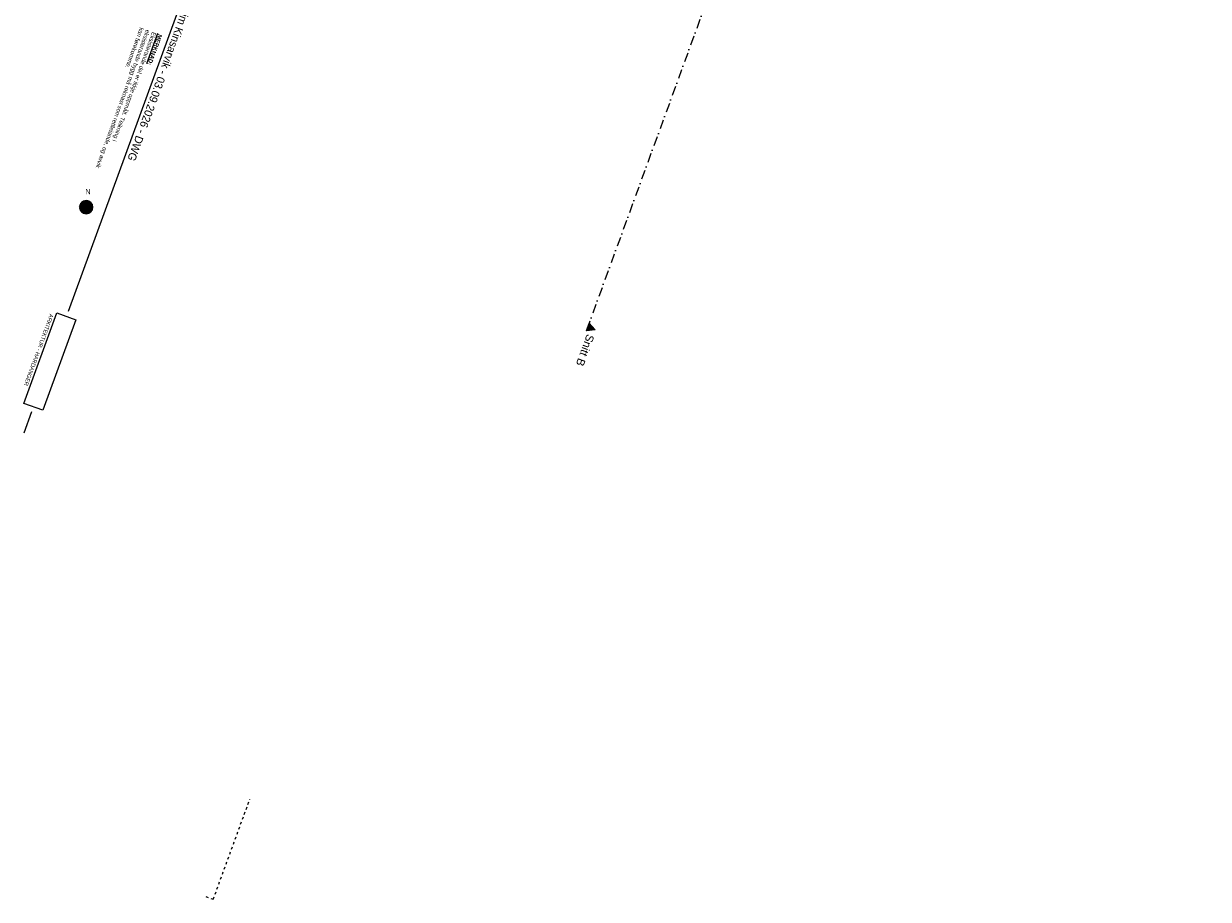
# Model space of a CAD drawing. Header units: millimetres. Extents: x 112481703 to 112588218, y 1264621066 to 1264714063.
# Tile 1 of 81: x 112489179 to 112533663, y 1264621066 to 1264653973. Entities that reach past the tile are written whole.
import ezdxf
from ezdxf.enums import TextEntityAlignment as Align

# ---------------------------------------------------------------- set-up
doc = ezdxf.new("R2010")
doc.units = ezdxf.units.MM
doc.header["$LTSCALE"] = 0.5
doc.header["$MEASUREMENT"] = 0
doc.header["$XCLIPFRAME"] = 0
for name, pattern in [('PLINE', [0]), ('Prikk & stiplet', [1340.555525, 705.555534, -352.777767, 0, -282.222223]), ('Stipling', [400, 200, -200])]:
    doc.linetypes.add(name, pattern=pattern)
for name, color, linetype in [('27-- Fast inventar', 7, 'Continuous'), ('315- Utstyr for sanitærinstallasjoner', 7, 'Continuous'), ('852- Snittmarkør', 7, 'Continuous')]:
    doc.layers.add(name, color=color, linetype=linetype)
doc.styles.add('GENERATED_STYLE_1', font='arial.ttf')
doc.styles.add('GENERATED_STYLE_2', font='arial.ttf')
doc.styles.add('GENERATED_STYLE_3', font='GOTHIC.TTF')
picture_1 = doc.add_image_def('image1.png', size_in_pixel=(3717, 774))
pattern_1 = [(294.95599, (112557650, 1264717795), (27.198964, 12.65766), [])]

# ---------------------------------------------------------------- blocks, each defined once
blk = doc.blocks.new('Nordsymbol[3]', base_point=(112491528, 1264647078))
at = {"layer": '315- Utstyr for sanitærinstallasjoner', "linetype": 'Continuous'}
h = blk.add_hatch(dxfattribs=at)
h.set_pattern_fill('Skrålinjer_1', color=256, style=0, pattern_type=2)
h.set_pattern_definition(pattern_1)
h.paths.add_polyline_path([(112491778, 1264647078, 1), (112491278, 1264647078, 1)])
h = blk.add_hatch(dxfattribs=at)
h.set_pattern_fill('Skrålinjer_1', color=256, style=0, pattern_type=2)
h.set_pattern_definition(pattern_1)
h.paths.add_polyline_path([(112491528, 1264647078), (112491528, 1264647328), (112491278, 1264647078)])
h = blk.add_hatch(dxfattribs=at)
h.set_pattern_fill('Skrålinjer_1', color=256, style=0, pattern_type=2)
h.set_pattern_definition(pattern_1)
h.paths.add_polyline_path([(112491528, 1264647078), (112491778, 1264647078), (112491528, 1264647328)])
at = {"layer": '315- Utstyr for sanitærinstallasjoner', "linetype": 'PLINE'}
for p, q in [((112491278, 1264647078), (112491528, 1264647328)), ((112491528, 1264647328), (112491528, 1264646828)), ((112491528, 1264647328), (112491778, 1264647078)), ((112491778, 1264647078), (112491278, 1264647078))]:
    blk.add_line(p, q, dxfattribs=at)
at = {"layer": '315- Utstyr for sanitærinstallasjoner', "linetype": 'PLINE', "flags": 128}
blk.add_lwpolyline([(112491778, 1264647078, 1), (112491278, 1264647078, 1)], format="xyb", close=True, dxfattribs=at)
at = {"layer": '315- Utstyr for sanitærinstallasjoner', "linetype": 'PLINE', "style": 'GENERATED_STYLE_1'}
blk.add_attdef('txt', text='', height=200, rotation=360, dxfattribs=at).set_placement((112491592, 1264647505), align=Align.BOTTOM_CENTER)

msp = doc.modelspace()

# ---------------------------------------------------------------- hatches: boundary and pattern name
at = {"layer": '852- Snittmarkør', "linetype": 'Continuous'}
msp.add_hatch(color=256, dxfattribs=at).paths.add_polyline_path([(112510307, 1264642435), (112510640, 1264642473), (112510410, 1264642717)])

# ---------------------------------------------------------------- linework, layer by layer
at = {"linetype": 'PLINE'}
for p, q in [((112498673, 1264664603), (112490850, 1264643160)), ((112489472, 1264639384), (112489179, 1264638581))]:
    msp.add_line(p, q, dxfattribs=at)
at = {"layer": '27-- Fast inventar', "linetype": 'Stipling'}
for p, q in [((112496298, 1264621066), (112497669, 1264624824)), ((112496016, 1264621169), (112496298, 1264621066))]:
    msp.add_line(p, q, dxfattribs=at)
at = {"layer": '852- Snittmarkør', "linetype": 'Prikk & stiplet'}
msp.add_line((112534103, 1264707658), (112510410, 1264642717), dxfattribs=at)
at = {"layer": '852- Snittmarkør', "linetype": 'PLINE', "flags": 128}
msp.add_lwpolyline([(112510307, 1264642435), (112510410, 1264642717), (112510640, 1264642473)], close=True, dxfattribs=at)

# ---------------------------------------------------------------- block references
at = {"layer": '315- Utstyr for sanitærinstallasjoner', "linetype": 'PLINE'}
ref = msp.add_blockref('Nordsymbol[3]', (112491528, 1264647078), dxfattribs=at)
ref.add_attrib('txt', 'N', dxfattribs={"color": 7, "linetype": 'PLINE', "height": 200, "rotation": 360, "style": 'GENERATED_STYLE_1'}).set_placement((112491592, 1264647505), align=Align.BOTTOM_CENTER)

# ---------------------------------------------------------------- texts
at = {"linetype": 'Continuous', "rotation": 249.956}
for s, insert, char_height, attachment_point, style in [('\\A1;{\\pqr;\\fCentury Gothic|b0|i0|c0|p0;\\W1.000000;52501940\\fCentury Gothic|b0|i0|c0|p0;\\W1.000000;  - \\fCentury Gothic|b1|i0|c0|p0;\\W1.000000;Plan 3.etasje \\fCentury Gothic|b0|i0|c0|p0;\\W1.000000;-  \\fCentury Gothic|b0|i0|c0|p0;\\W1.000000;Bråvolltunet - Ny sjukeheim Kinsarvik\\fCentury Gothic|b0|i0|c0|p0;\\W1.000000; - \\fCentury Gothic|b0|i0|c0|p0;\\W1.000000;03.09.2026\\fCentury Gothic|b0|i0|c0|p0;\\W1.000000; - \\fCentury Gothic|b0|i0|c0|p0;\\W1.000000;DWG}', (112492984, 1264648906), 300, 9, 'GENERATED_STYLE_3'), ('\\A1;{\\pqc;\\fArial|b0|i0|c0|p0;\\W1.000000;ARKITEKTUR\\fArial|b0|i0|c0|p0;\\W1.000000; - \\fArial|b0|i0|c0|p0;\\W1.000000;HARDANGER}', (112489672, 1264641737), 150, 8, 'GENERATED_STYLE_1')]:
    msp.add_mtext(s, dxfattribs=dict(at, insert=insert, char_height=char_height, attachment_point=attachment_point, style=style))
at = {"linetype": 'Continuous', "insert": (112494384, 1264653538), "char_height": 160, "width": 5525.31, "attachment_point": 1, "rotation": 249.956, "line_spacing_factor": 0.915911, "style": 'GENERATED_STYLE_2'}
msp.add_mtext('\\A1;{\\pql;\\fArial|b1|i0|c0|p0;\\L\\W1.000000;\\LMERKNAD:\\P\\pql;\\fArial|b0|i0|c0|p0;\\l\\W1.000000;\\lEksisterande del er ikkje oppmålt. Teikning i eksisterande bygg må reknast som rettleiande, og avvik kan førekomme.}', dxfattribs=at)
at = {"layer": '852- Snittmarkør', "insert": (112510328, 1264642331), "char_height": 300, "attachment_point": 7, "rotation": 249.956, "style": 'GENERATED_STYLE_1'}
msp.add_mtext('\\A1;{\\pql;\\pt0;\\fArial|b0|i0|c0|p0;\\W1.000000;Snitt B}', dxfattribs=at)

# ---------------------------------------------------------------- pictures from other files: only their frames are drawn
at = {"linetype": 'Continuous'}
image = msp.add_image(picture_1, insert=(112490427, 1264643101), size_in_units=(3619, 754), rotation=-110.044, dxfattribs=at)
image.set_boundary_path([(-0.5, -0.5), (3716.5, 773.5)])

doc.saveas('drawing.dxf')
